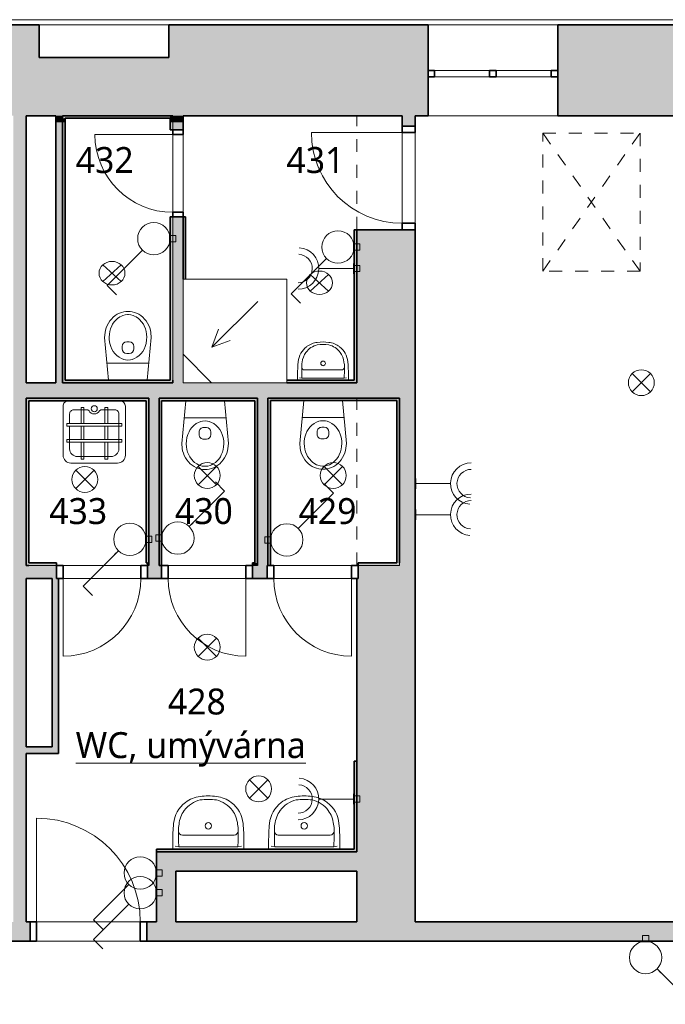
# Model space of a CAD drawing. Header units: metres. Extents: x -0.2 to 46.2, y -4.9 to 14.9.
# Tile 10 of 13: x 26.2 to 31.2, y 7.2 to 14.8. Entities that reach past the tile are written whole.
import ezdxf

# ---------------------------------------------------------------- set-up
doc = ezdxf.new("R2010")
doc.units = ezdxf.units.M
doc.linetypes.add('AV - Cerch_ 1 tecka 4mm', pattern=[0.006, 0.004, -0.001, 0, -0.001])
doc.layers.add('AV-MISTNOSTI', color=5, linetype='Continuous', lineweight=5, true_color=0x0000ff)
doc.layers.add('AV-TEXTY', color=5, linetype='Continuous', lineweight=13, true_color=0x0000ff)
for name, color, linetype, lineweight in [('AV-SRAFY', 7, 'Continuous', 35), ('AV-STAVBA', 7, 'Continuous', 18), ('AV-VYBAVENI', 7, 'Continuous', 18)]:
    doc.layers.add(name, color=color, linetype=linetype, lineweight=lineweight)
doc.styles.add('Trebuchet MS_B', font='trebuc.ttf', dxfattribs={"height": 0.2})

# ---------------------------------------------------------------- blocks, each defined once
blk = doc.blocks.new('DO_1-L_Ocel_ - 600x1970_100-934388-4NP')
at = {"layer": 'AV-STAVBA', "color": 254, "true_color": 0xcccccc}
for p, q in [((0.3, 0.65), (0.3, 0.05)), ((-0.3, 0.05), (0.3, 0.05)), ((-0.3, -0.05), (0.3, -0.05))]:
    blk.add_line(p, q, dxfattribs=at)
at = {"layer": 'AV-STAVBA', "color": 254, "linetype": 'AV - Cerch_ 1 tecka 4mm', "true_color": 0xcccccc}
for p, q in [((-0.35, 0.05), (0.35, 0.05)), ((-0.3, 0.05), (0.3, 0.05)), ((-0.35, -0.05), (0.35, -0.05)), ((-0.3, -0.05), (0.3, -0.05))]:
    blk.add_line(p, q, dxfattribs=at)
at = {"layer": 'AV-STAVBA', "color": 254, "lineweight": 35, "true_color": 0xcccccc}
for p, q in [((-0.3, 0.05), (-0.35, 0.05)), ((-0.35, 0.05), (-0.35, -0.05)), ((-0.3, -0.05), (-0.3, 0.05)), ((0.35, 0.05), (0.3, 0.05)), ((0.3, 0.05), (0.3, -0.05)), ((0.35, -0.05), (0.35, 0.05)), ((-0.35, -0.05), (-0.3, -0.05)), ((0.3, -0.05), (0.35, -0.05))]:
    blk.add_line(p, q, dxfattribs=at)
at = {"layer": 'AV-STAVBA', "color": 254, "true_color": 0xcccccc}
blk.add_arc((0.3, 0.05), 0.6, 90, 180, dxfattribs=at)
blk = doc.blocks.new('DO_1-P_Ocel_ - 600x1970_100-934197-4NP')
at = {"layer": 'AV-STAVBA', "color": 254, "true_color": 0xcccccc}
for p, q in [((-0.3, 0.65), (-0.3, 0.05)), ((-0.3, 0.05), (0.3, 0.05)), ((-0.3, -0.05), (0.3, -0.05))]:
    blk.add_line(p, q, dxfattribs=at)
at = {"layer": 'AV-STAVBA', "color": 254, "linetype": 'AV - Cerch_ 1 tecka 4mm', "true_color": 0xcccccc}
for p, q in [((-0.35, 0.05), (0.35, 0.05)), ((-0.3, 0.05), (0.3, 0.05)), ((-0.35, -0.05), (0.35, -0.05)), ((-0.3, -0.05), (0.3, -0.05))]:
    blk.add_line(p, q, dxfattribs=at)
at = {"layer": 'AV-STAVBA', "color": 254, "lineweight": 35, "true_color": 0xcccccc}
for p, q in [((-0.3, 0.05), (-0.35, 0.05)), ((-0.35, 0.05), (-0.35, -0.05)), ((-0.3, -0.05), (-0.3, 0.05)), ((0.35, 0.05), (0.3, 0.05)), ((0.3, 0.05), (0.3, -0.05)), ((0.35, -0.05), (0.35, 0.05)), ((-0.35, -0.05), (-0.3, -0.05)), ((0.3, -0.05), (0.35, -0.05))]:
    blk.add_line(p, q, dxfattribs=at)
at = {"layer": 'AV-STAVBA', "color": 254, "true_color": 0xcccccc}
blk.add_arc((-0.3, 0.05), 0.6, 0, 90, dxfattribs=at)
blk = doc.blocks.new('GM_Otvor_obdélníkový - 880x2250-1002007-4NP')
at = {"layer": 'AV-STAVBA', "color": 254, "linetype": 'AV - Cerch_ 1 tecka 4mm', "lineweight": 13, "true_color": 0xcccccc}
for p, q in [((-0.44, 0.225), (0.44, 0.225)), ((-0.44, -0.225), (0.44, -0.225)), ((-0.44, -0.225), (0.44, -0.225))]:
    blk.add_line(p, q, dxfattribs=at)
blk = doc.blocks.new('DO_1-L_Ocel_ - 700x1970_100-947950-4NP')
at = {"layer": 'AV-STAVBA', "color": 254, "true_color": 0xcccccc}
for p, q in [((0.35, 0.75), (0.35, 0.05)), ((-0.35, 0.05), (0.35, 0.05)), ((-0.35, -0.05), (0.35, -0.05))]:
    blk.add_line(p, q, dxfattribs=at)
at = {"layer": 'AV-STAVBA', "color": 254, "linetype": 'AV - Cerch_ 1 tecka 4mm', "true_color": 0xcccccc}
for p, q in [((-0.4, 0.05), (0.4, 0.05)), ((-0.35, 0.05), (0.35, 0.05)), ((-0.4, -0.05), (0.4, -0.05)), ((-0.35, -0.05), (0.35, -0.05))]:
    blk.add_line(p, q, dxfattribs=at)
at = {"layer": 'AV-STAVBA', "color": 254, "lineweight": 35, "true_color": 0xcccccc}
for p, q in [((-0.35, 0.05), (-0.4, 0.05)), ((-0.4, 0.05), (-0.4, -0.05)), ((-0.35, -0.05), (-0.35, 0.05)), ((0.4, 0.05), (0.35, 0.05)), ((0.35, 0.05), (0.35, -0.05)), ((0.4, -0.05), (0.4, 0.05)), ((-0.4, -0.05), (-0.35, -0.05)), ((0.35, -0.05), (0.4, -0.05))]:
    blk.add_line(p, q, dxfattribs=at)
at = {"layer": 'AV-STAVBA', "color": 254, "true_color": 0xcccccc}
blk.add_arc((0.35, 0.05), 0.7, 90, 180, dxfattribs=at)
blk = doc.blocks.new('DO_1-L_Ocel_ - 600x1970_80-1002543-4NP')
at = {"layer": 'AV-STAVBA', "color": 254, "true_color": 0xcccccc}
for p, q in [((0.3, 0.64), (0.3, 0.04)), ((-0.3, 0.04), (0.3, 0.04)), ((-0.3, -0.04), (0.3, -0.04))]:
    blk.add_line(p, q, dxfattribs=at)
at = {"layer": 'AV-STAVBA', "color": 254, "linetype": 'AV - Cerch_ 1 tecka 4mm', "true_color": 0xcccccc}
for p, q in [((-0.335, 0.04), (0.335, 0.04)), ((-0.3, 0.04), (0.3, 0.04)), ((-0.335, -0.04), (0.335, -0.04)), ((-0.3, -0.04), (0.3, -0.04))]:
    blk.add_line(p, q, dxfattribs=at)
at = {"layer": 'AV-STAVBA', "color": 254, "lineweight": 35, "true_color": 0xcccccc}
for p, q in [((-0.3, 0.04), (-0.335, 0.04)), ((-0.335, 0.04), (-0.335, -0.04)), ((-0.3, -0.04), (-0.3, 0.04)), ((0.335, 0.04), (0.3, 0.04)), ((0.3, 0.04), (0.3, -0.04)), ((0.335, -0.04), (0.335, 0.04)), ((-0.335, -0.04), (-0.3, -0.04)), ((0.3, -0.04), (0.335, -0.04))]:
    blk.add_line(p, q, dxfattribs=at)
at = {"layer": 'AV-STAVBA', "color": 254, "true_color": 0xcccccc}
blk.add_arc((0.3, 0.04), 0.6, 90, 180, dxfattribs=at)
blk = doc.blocks.new('DO_1-P_Ocel_ - 800x1970_150-917843-4NP')
at = {"layer": 'AV-STAVBA', "color": 254, "true_color": 0xcccccc}
for p, q in [((-0.4, 0.875), (-0.4, 0.075)), ((-0.4, 0.075), (0.4, 0.075)), ((-0.4, -0.075), (0.4, -0.075))]:
    blk.add_line(p, q, dxfattribs=at)
at = {"layer": 'AV-STAVBA', "color": 254, "linetype": 'AV - Cerch_ 1 tecka 4mm', "true_color": 0xcccccc}
for p, q in [((-0.45, 0.075), (0.45, 0.075)), ((-0.4, 0.075), (0.4, 0.075)), ((-0.45, -0.075), (0.45, -0.075)), ((-0.4, -0.075), (0.4, -0.075))]:
    blk.add_line(p, q, dxfattribs=at)
at = {"layer": 'AV-STAVBA', "color": 254, "lineweight": 35, "true_color": 0xcccccc}
for p, q in [((-0.4, 0.075), (-0.45, 0.075)), ((-0.45, 0.075), (-0.45, -0.075)), ((-0.4, -0.075), (-0.4, 0.075)), ((0.45, 0.075), (0.4, 0.075)), ((0.4, 0.075), (0.4, -0.075)), ((0.45, -0.075), (0.45, 0.075)), ((-0.45, -0.075), (-0.4, -0.075)), ((0.4, -0.075), (0.45, -0.075))]:
    blk.add_line(p, q, dxfattribs=at)
at = {"layer": 'AV-STAVBA', "color": 254, "true_color": 0xcccccc}
blk.add_arc((-0.4, 0.075), 0.8, 0, 90, dxfattribs=at)
blk = doc.blocks.new('GM_Nika_obdélníková - 1290x3100-1426547-4NP')
at = {"layer": 'AV-STAVBA', "color": 254, "linetype": 'AV - Cerch_ 1 tecka 4mm', "true_color": 0xcccccc}
blk.add_line((-0.645, 0.225), (0.645, 0.225), dxfattribs=at)
blk = doc.blocks.new('WI_2 - 1000x450-1316571-4NP')
at = {"layer": 'AV-STAVBA', "color": 254, "linetype": 'AV - Cerch_ 1 tecka 4mm', "lineweight": 13, "true_color": 0xcccccc}
for p, q in [((1.63, 0.35), (0.63, 0.35)), ((1.63, -0.35), (0.63, -0.35))]:
    blk.add_line(p, q, dxfattribs=at)
at = {"layer": 'AV-STAVBA', "color": 254, "true_color": 0xcccccc}
for p, q in [((0.63, -0.05), (0.63, 0)), ((0.63, 0), (1.63, 0)), ((0.68, -0.05), (0.68, 0)), ((1.58, -0.05), (1.58, 0)), ((1.63, -0.05), (1.63, 0)), ((0.63, -0.05), (1.63, -0.05)), ((0.68, 0), (1.105, 0)), ((1.105, -0.05), (0.68, -0.05)), ((1.155, 0), (1.58, 0)), ((1.58, -0.05), (1.155, -0.05))]:
    blk.add_line(p, q, dxfattribs=at)
at = {"layer": 'AV-STAVBA', "color": 254, "lineweight": 35, "true_color": 0xcccccc}
for p, q in [((0.68, 0), (0.63, 0)), ((0.63, 0), (0.63, -0.05)), ((0.63, -0.05), (0.68, -0.05)), ((0.68, -0.05), (0.68, 0)), ((1.155, 0), (1.105, 0)), ((1.105, 0), (1.105, -0.05)), ((1.105, -0.05), (1.155, -0.05)), ((1.155, -0.05), (1.155, 0)), ((1.63, 0), (1.58, 0)), ((1.58, 0), (1.58, -0.05)), ((1.58, -0.05), (1.63, -0.05)), ((1.63, -0.05), (1.63, 0))]:
    blk.add_line(p, q, dxfattribs=at)
blk = doc.blocks.new('GM_Nika_obdélníková - 1000x450-1317240-4NP')
at = {"layer": 'AV-STAVBA', "color": 254, "linetype": 'AV - Cerch_ 1 tecka 4mm', "true_color": 0xcccccc}
blk.add_line((-0.5, 0.35), (0.5, 0.35), dxfattribs=at)
blk = doc.blocks.new('Koncepční umyvadlo - 550x400-1470811-4NP')
at = {"layer": 'AV-VYBAVENI', "color": 254, "true_color": 0xcccccc}
for p, q in [((-0.075, 0.12), (0.125, 0.12)), ((0.125, 0.12), (0.325, 0.12)), ((-0.15, 0.0696), (-0.15, 0.01)), ((-0.13, 0.0342), (-0.1027, 0.03)), ((-0.1027, 0.03), (0.3527, 0.03)), ((0.3527, 0.03), (0.38, 0.0342)), ((0.4, 0.01), (0.4, 0.0696))]:
    blk.add_line(p, q, dxfattribs=at)
blk.add_circle((0.125, 0.191), 0.025, dxfattribs=at)
for centre, radius, start, end in [((0.1108, 0.183), 0.2128, 102.9464, 143.51515), ((0.087, 0.1893), 0.2291, 95.97223, 127.42411), ((0.125, 0.0213), 0.4007, 81.12195, 98.87805), ((0.125, -0.0054), 0.4007, 81.12195, 98.87805), ((0.163, 0.1893), 0.2291, 52.57589, 84.02777), ((0.1392, 0.183), 0.2128, 36.48485, 77.0536), ((0.0863, 0.1873), 0.2303, 126.98722, 174.63967), ((0.1142, 0.1817), 0.2163, 143.76118, 174.20939), ((0.1637, 0.1873), 0.2303, 5.36033, 53.01278), ((0.1358, 0.1817), 0.2163, 5.79061, 36.23882), ((1.3731, 0.0627), 1.5231, 174.49277, 179.73823), ((0.092, 0.1621), 0.1973, 167.88867, 183.52869), ((0.158, 0.1621), 0.1973, 356.47131, 12.11133), ((-1.1231, 0.0627), 1.5231, 0.26177, 5.50723), ((1.2179, 0.1148), 1.3234, 178.47706, 183.67527), ((-0.075, 0.15), 0.03, 180, 270), ((0.325, 0.15), 0.03, 270, 360), ((-0.9659, 0.1148), 1.3213, 356.32077, 1.52691)]:
    blk.add_arc(centre, radius, start, end, dxfattribs=at)
blk = doc.blocks.new('Koncepční Výlevka - 480x480-1479807-4NP')
at = {"layer": 'AV-VYBAVENI', "color": 254, "true_color": 0xcccccc}
for p, q in [((-0.055, 0.49), (0.3052, 0.49)), ((0.0209, 0.4593), (0.0436, 0.4593)), ((0.0209, 0.33), (0.0209, 0.4593)), ((0.0436, 0.4593), (0.0436, 0.33)), ((0.2043, 0.4593), (0.2271, 0.4593)), ((0.2043, 0.33), (0.2043, 0.4593)), ((0.2271, 0.4593), (0.2271, 0.33)), ((-0.115, 0.05), (-0.115, 0.4302)), ((-0.065, 0.11), (-0.065, 0.3801)), ((-0.005, 0.44), (0.2552, 0.44)), ((0.315, 0.3801), (0.315, 0.2064)), ((0.365, 0.43), (0.365, 0.0502)), ((-0.0872, 0.33), (0.3365, 0.33)), ((-0.0872, 0.3087), (-0.0872, 0.33)), ((0.3365, 0.3087), (-0.0872, 0.3087)), ((0.0209, 0.2064), (0.0209, 0.3087)), ((0.0436, 0.3087), (0.0436, 0.2064)), ((0.2043, 0.2064), (0.2043, 0.3087)), ((0.2271, 0.3087), (0.2271, 0.2064)), ((0.3365, 0.33), (0.3365, 0.3087)), ((-0.0872, 0.2064), (0.3365, 0.2064)), ((-0.0872, 0.1851), (-0.0872, 0.2064)), ((0.3365, 0.1851), (-0.0872, 0.1851)), ((0.0209, 0.0601), (0.0209, 0.1851)), ((0.0436, 0.1851), (0.0436, 0.0601)), ((0.2043, 0.0601), (0.2043, 0.1851)), ((0.2271, 0.1851), (0.2271, 0.0601)), ((0.315, 0.1851), (0.315, 0.1101)), ((0.3365, 0.2064), (0.3365, 0.1851)), ((-0.035, 0.08), (0.0752, 0.08)), ((0.0752, 0.08), (0.0846, 0.0864)), ((0.1654, 0.0864), (0.1748, 0.08)), ((0.1748, 0.08), (0.285, 0.08)), ((0.0436, 0.0601), (0.0209, 0.0601)), ((0.2271, 0.0601), (0.2043, 0.0601))]:
    blk.add_line(p, q, dxfattribs=at)
blk.add_circle((0.125, 0.0707), 0.0234, dxfattribs=at)
for centre, radius, start, end in [((-0.055, 0.43), 0.06, 90, 179.80888), ((0.305, 0.43), 0.06, 0, 89.814), ((-0.005, 0.38), 0.06, 90, 179.87038), ((0.255, 0.38), 0.06, 0.09691, 89.81457), ((-0.035, 0.11), 0.03, 180, 270.07847), ((0.125, 0.0659), 0.0453, 26.82606, 153.17386), ((0.285, 0.11), 0.03, 270.00002, 0.14738), ((-0.075, 0.05), 0.04, 180, 270), ((0.325, 0.05), 0.04, 270, 0.23407)]:
    blk.add_arc(centre, radius, start, end, dxfattribs=at)
blk = doc.blocks.new('Koncepční WC - WC NADRZ-1470814-4NP')
at = {"layer": 'AV-VYBAVENI', "color": 254, "lineweight": 13, "true_color": 0xcccccc}
for p, q in [((0.0708, 0.5323), (0.0541, 0.526)), ((0.0876, 0.5367), (0.0708, 0.5323)), ((0.1042, 0.5392), (0.0876, 0.5367)), ((0.1203, 0.54), (0.1042, 0.5392)), ((0.1365, 0.5392), (0.1203, 0.54)), ((0.1531, 0.5367), (0.1365, 0.5392)), ((0.1699, 0.5323), (0.1531, 0.5367)), ((0.1866, 0.526), (0.1699, 0.5323)), ((-0.0194, 0.4661), (-0.0303, 0.4494)), ((-0.007, 0.4814), (-0.0194, 0.4661)), ((0.0069, 0.4953), (-0.007, 0.4814)), ((0.0148, 0.4601), (0.0018, 0.4409)), ((0.0218, 0.5074), (0.0069, 0.4953)), ((0.0314, 0.4782), (0.0148, 0.4601)), ((0.0377, 0.5177), (0.0218, 0.5074)), ((0.0398, 0.4856), (0.0314, 0.4782)), ((0.0541, 0.526), (0.0377, 0.5177)), ((0.0564, 0.4971), (0.0398, 0.4856)), ((0.0707, 0.5044), (0.0564, 0.4971)), ((0.0799, 0.5081), (0.0707, 0.5044)), ((0.0987, 0.513), (0.0799, 0.5081)), ((0.117, 0.515), (0.0987, 0.513)), ((0.1203, 0.515), (0.117, 0.515)), ((0.1237, 0.515), (0.1203, 0.515)), ((0.142, 0.513), (0.1237, 0.515)), ((0.1607, 0.5081), (0.142, 0.513)), ((0.1699, 0.5044), (0.1607, 0.5081)), ((0.1842, 0.4971), (0.1699, 0.5044)), ((0.2008, 0.4856), (0.1842, 0.4971)), ((0.203, 0.5177), (0.1866, 0.526)), ((0.2093, 0.4782), (0.2008, 0.4856)), ((0.2188, 0.5074), (0.203, 0.5177)), ((0.2258, 0.4601), (0.2093, 0.4782)), ((0.2338, 0.4953), (0.2188, 0.5074)), ((0.2388, 0.4409), (0.2258, 0.4601)), ((0.2476, 0.4814), (0.2338, 0.4953)), ((0.2601, 0.4661), (0.2476, 0.4814)), ((0.271, 0.4494), (0.2601, 0.4661)), ((-0.0527, 0.395), (-0.0567, 0.3764)), ((-0.047, 0.4136), (-0.0527, 0.395)), ((-0.0396, 0.4319), (-0.047, 0.4136)), ((-0.0303, 0.4494), (-0.0396, 0.4319)), ((-0.0197, 0.3855), (-0.0233, 0.3644)), ((-0.0139, 0.4061), (-0.0197, 0.3855)), ((-0.0051, 0.4278), (-0.0139, 0.4061)), ((0.0018, 0.4409), (-0.0051, 0.4278)), ((0.2458, 0.4278), (0.2388, 0.4409)), ((0.2546, 0.4061), (0.2458, 0.4278)), ((0.2603, 0.3855), (0.2546, 0.4061)), ((0.2639, 0.3644), (0.2603, 0.3855)), ((0.2802, 0.4319), (0.271, 0.4494)), ((0.2877, 0.4136), (0.2802, 0.4319)), ((0.2934, 0.395), (0.2877, 0.4136)), ((0.2973, 0.3764), (0.2934, 0.395)), ((-0.0567, 0.3764), (-0.0597, 0.34)), ((-0.0597, 0.34), (-0.0288, 0.01)), ((-0.0233, 0.3644), (-0.0247, 0.342)), ((-0.0247, 0.342), (-0.0237, 0.3197)), ((-0.0237, 0.3197), (-0.019, 0.2916)), ((0.1103, 0.3054), (0.1203, 0.3054)), ((0.1203, 0.3054), (0.1303, 0.3054)), ((0.2597, 0.2916), (0.2644, 0.3197)), ((0.2653, 0.342), (0.2639, 0.3644)), ((0.2644, 0.3197), (0.2653, 0.342)), ((0.2695, 0.01), (0.3003, 0.34)), ((0.3003, 0.34), (0.2973, 0.3764)), ((-0.019, 0.2916), (-0.0125, 0.2698)), ((-0.0125, 0.2698), (-0.0032, 0.2484)), ((-0.0032, 0.2484), (0.0063, 0.2319)), ((0.0063, 0.2319), (0.0188, 0.2151)), ((0.0753, 0.2508), (0.0753, 0.2704)), ((0.1653, 0.2508), (0.1653, 0.2704)), ((0.2219, 0.2151), (0.2344, 0.2319)), ((0.2344, 0.2319), (0.2439, 0.2484)), ((0.2439, 0.2484), (0.2532, 0.2698)), ((0.2532, 0.2698), (0.2597, 0.2916)), ((0.0188, 0.2151), (0.0344, 0.199)), ((0.0344, 0.199), (0.0515, 0.1859)), ((0.0515, 0.1859), (0.0699, 0.1759)), ((0.0699, 0.1759), (0.0885, 0.1693)), ((0.0885, 0.1693), (0.102, 0.1664)), ((0.102, 0.1664), (0.1203, 0.165)), ((0.1203, 0.2158), (0.1103, 0.2158)), ((0.1303, 0.2158), (0.1203, 0.2158)), ((0.1203, 0.165), (0.1387, 0.1664)), ((0.1387, 0.1664), (0.1521, 0.1693)), ((0.1521, 0.1693), (0.1708, 0.1759)), ((0.1708, 0.1759), (0.1891, 0.1859)), ((0.1891, 0.1859), (0.2063, 0.199)), ((0.2063, 0.199), (0.2219, 0.2151)), ((-0.0409, 0.1398), (0.1203, 0.1398)), ((0.1203, 0.1398), (0.2816, 0.1398))]:
    blk.add_line(p, q, dxfattribs=at)
for centre, start, end in [((0.1103, 0.2704), 90, 180), ((0.1303, 0.2704), 360, 90), ((0.1103, 0.2508), 180, 270), ((0.1303, 0.2508), 270, 0)]:
    blk.add_arc(centre, 0.035, start, end, dxfattribs=at)
blk = doc.blocks.new('PF_Koncepční sprchový kout - vpusť rohová-1511179-4NP')
at = {"layer": 'AV-VYBAVENI', "color": 254, "true_color": 0xcccccc}
for p, q in [((0.4447, -0.8), (0.4447, 0)), ((0.4447, 0), (-0.3553, 0)), ((-0.3553, 0), (-0.3553, -0.8)), ((0.4447, -0.22), (0.2247, 0)), ((0.2215, -0.2732), (-0.1321, -0.6268)), ((0.2215, -0.2732), (0.0805, -0.3245)), ((0.2215, -0.2732), (0.1702, -0.4142)), ((-0.3553, -0.8), (0.4447, -0.8))]:
    blk.add_line(p, q, dxfattribs=at)
blk = doc.blocks.new('Koncepční umyvadlo - Umývátko-1511273-4NP')
at = {"layer": 'AV-VYBAVENI', "color": 254, "true_color": 0xcccccc}
for p, q in [((-0.0179, 0.0886), (0.125, 0.0886)), ((0.125, 0.0886), (0.2679, 0.0886)), ((-0.0714, 0.0526), (-0.0714, 0.01)), ((-0.0571, 0.0273), (-0.0377, 0.0243)), ((-0.0377, 0.0243), (0.2877, 0.0243)), ((0.2877, 0.0243), (0.3071, 0.0273)), ((0.3214, 0.01), (0.3214, 0.0526))]:
    blk.add_line(p, q, dxfattribs=at)
blk.add_circle((0.125, 0.1393), 0.0179, dxfattribs=at)
for centre, radius, start, end in [((0.125, 0.0181), 0.2862, 81.12195, 98.87805), ((0.0974, 0.1366), 0.1645, 126.98722, 174.63967), ((0.1149, 0.1336), 0.152, 102.9464, 143.51515), ((0.0979, 0.1381), 0.1637, 95.97223, 127.42411), ((0.125, -0.001), 0.2862, 81.12195, 98.87805), ((0.1521, 0.1381), 0.1637, 52.57589, 84.02777), ((0.1351, 0.1336), 0.152, 36.48485, 77.0536), ((0.1526, 0.1366), 0.1645, 5.36033, 53.01278), ((1.0165, 0.0476), 1.0879, 174.49277, 179.73823), ((0.1173, 0.1327), 0.1545, 143.76118, 174.20939), ((0.1327, 0.1327), 0.1545, 5.79061, 36.23882), ((-0.7665, 0.0476), 1.0879, 0.26177, 5.50723), ((0.1014, 0.1187), 0.141, 167.88867, 183.52869), ((0.9056, 0.0849), 0.9453, 178.47706, 183.67527), ((-0.0179, 0.11), 0.0214, 180, 270), ((0.2679, 0.11), 0.0214, 270, 0), ((0.1486, 0.1187), 0.141, 356.47131, 12.11133), ((-0.6542, 0.0849), 0.9438, 356.32077, 1.52691)]:
    blk.add_arc(centre, radius, start, end, dxfattribs=at)
blk = doc.blocks.new('Řísma 2NP_ vnitroblok - Řísma 2NP_ vnitroblok-1646675-4NP')
at = {"layer": 'AV-STAVBA', "color": 254, "true_color": 0xcccccc}
blk.add_line((25.2364, 14.789), (39.7648, 14.789), dxfattribs=at)
blk = doc.blocks.new('D0089 - 1514 - OÚPSŘ_Benešova_rvt-1-4NP')
at = {"layer": 'AV-SRAFY', "lineweight": 5, "true_color": 0xcccccc}
h = blk.add_hatch(color=254, dxfattribs=at)
h.paths.add_polyline_path([(39.1148, 14.0482), (39.1148, 14.7482), (38.4848, 14.7482), (38.4848, 14.0482)])
h.paths.add_polyline_path([(37.4848, 14.0482), (37.4848, 14.7482), (35.6648, 14.7482), (35.6648, 14.0482), (35.8789, 14.0482)])
h.paths.add_polyline_path([(34.6648, 14.0482), (34.6648, 14.7482), (33.3448, 14.7482), (33.3448, 14.4982), (32.3448, 14.4982), (32.3448, 14.7482), (30.3448, 14.7482), (30.3448, 14.0482), (33.2248, 14.0482)])
h.paths.add_polyline_path([(29.3448, 14.0482), (29.3448, 14.7482), (27.3448, 14.7482), (27.3448, 14.4982), (26.3448, 14.4982), (26.3448, 14.7482), (20.9248, 14.7482), (20.9248, 14.4982), (20.0748, 14.4982), (20.0748, 14.0482), (29.2448, 14.0482)])
for points in [[(26.1448, 13.9982), (26.2448, 13.9982), (26.2448, 14.0482), (26.1448, 14.0482)], [(26.2448, 7.8282), (26.2448, 13.9982), (26.1448, 13.9982), (26.1448, 7.8282)], [(26.4748, 13.9982), (26.5248, 13.9982), (26.5243, 14.0482), (26.4748, 14.0482)], [(26.5248, 11.9882), (26.5248, 13.9982), (26.4748, 13.9982), (26.4748, 11.9882)], [(26.8234, 14.0282), (27.3548, 14.0282), (27.3548, 14.0482), (26.5248, 14.0482), (26.5248, 14.0282), (26.5448, 14.0282)], [(26.5248, 13.9982), (26.5448, 13.9982), (26.5448, 14.0282), (26.5248, 14.0282)], [(26.5448, 11.9882), (26.5448, 13.9982), (26.5248, 13.9982), (26.5248, 11.9882)], [(27.3748, 13.9982), (27.3748, 14.0482), (27.3548, 14.0482), (27.3548, 13.9982)], [(27.3748, 13.9982), (27.4548, 13.9982), (27.4548, 14.0482), (27.3748, 14.0482)], [(29.2448, 13.9982), (29.2448, 14.0482), (29.1448, 14.0482), (29.1448, 13.9982)], [(29.1448, 13.9682), (29.2448, 13.9682), (29.2448, 13.9982), (29.1448, 13.9982)], [(28.7948, 7.8282), (29.2448, 7.8282), (29.2448, 13.1682), (28.7948, 13.1682), (28.7948, 11.8682), (29.1248, 11.8682), (29.1248, 10.5782), (28.8048, 10.5782), (28.8048, 10.4782), (28.7948, 10.4782), (28.7948, 8.2182)]]:
    blk.add_hatch(color=254, dxfattribs=at).paths.add_polyline_path(points)
h = blk.add_hatch(color=254, dxfattribs=at)
h.paths.add_polyline_path([(27.3748, 12.0082), (27.3748, 13.2682), (27.3548, 13.2682), (27.3548, 12.0082)])
h.paths.add_polyline_path([(27.3748, 13.9382), (27.3748, 13.9982), (27.3548, 13.9982), (27.3548, 13.9382)])
h = blk.add_hatch(color=254, dxfattribs=at)
h.paths.add_polyline_path([(27.4548, 11.9882), (27.4548, 13.2682), (27.3748, 13.2682), (27.3748, 11.9882)])
h.paths.add_polyline_path([(27.4548, 13.9382), (27.4548, 13.9982), (27.3748, 13.9982), (27.3748, 13.9382)])
at = {"layer": 'AV-SRAFY', "lineweight": 18, "true_color": 0xcccccc}
for points in [[(27.4748, 12.7882), (27.4748, 13.2682), (27.4548, 13.2682), (27.4548, 12.7882)], [(28.7948, 11.9882), (28.7948, 13.1682), (28.7748, 13.1682), (28.7748, 11.9882)], [(27.3748, 11.9882), (27.3748, 12.0082), (26.5448, 12.0082), (26.5448, 11.9882), (26.8234, 11.9882)], [(28.7748, 11.9882), (28.7748, 12.0082), (28.2548, 12.0082), (28.2548, 11.9882)], [(28.0298, 11.8682), (28.7948, 11.8682), (28.7948, 11.9882), (26.2448, 11.9882), (26.2448, 11.8682), (27.8296, 11.8682)], [(26.2448, 11.8482), (27.1698, 11.8482), (27.1698, 11.8682), (26.2448, 11.8682)], [(27.1898, 10.5982), (27.1898, 11.8682), (27.1698, 11.8682), (27.1698, 10.5982), (27.1798, 10.5982)], [(27.1898, 10.5782), (27.2698, 10.5782), (27.2698, 11.8682), (27.1898, 11.8682), (27.1898, 11.586)], [(27.2698, 11.8482), (28.0098, 11.8482), (28.0098, 11.8682), (27.2698, 11.8682)], [(28.0098, 10.5982), (28.0298, 10.5982), (28.0298, 11.8682), (28.0098, 11.8682), (28.0098, 11.586)], [(28.1048, 10.5782), (28.1098, 10.5782), (28.1098, 11.8682), (28.0298, 11.8682), (28.0298, 10.5782)], [(28.1298, 11.8501), (29.1048, 11.8501), (29.1048, 11.8701), (28.1098, 11.8701), (28.1098, 11.8501)], [(29.1048, 10.5982), (29.1248, 10.5982), (29.1248, 11.8701), (29.1048, 11.8701), (29.1048, 11.586)], [(26.2648, 10.5782), (26.2648, 11.8482), (26.2448, 11.8482), (26.2448, 10.5782)], [(27.2698, 10.5782), (27.2898, 10.5782), (27.2898, 11.8482), (27.2698, 11.8482), (27.2698, 11.586)], [(28.1098, 10.5782), (28.1298, 10.5782), (28.1298, 11.8501), (28.1098, 11.8501), (28.1098, 11.586)], [(28.0298, 10.5782), (28.0298, 10.5982), (27.9898, 10.5982), (27.9898, 10.5782)], [(29.1248, 10.5782), (29.1248, 10.5982), (28.8048, 10.5982), (28.8048, 10.5782)], [(26.4948, 9.1782), (26.4948, 10.4782), (26.4448, 10.4782), (26.4448, 9.1782)], [(26.4948, 9.1282), (26.4948, 9.1782), (26.2448, 9.1782), (26.2448, 9.1282)], [(28.7748, 8.3882), (28.7948, 8.3882), (28.7948, 9.0682), (28.7748, 9.0682)], [(28.7948, 8.3682), (28.7948, 8.3882), (27.2498, 8.3882), (27.2498, 8.3682), (27.8296, 8.3682)], [(27.3998, 7.8282), (27.3998, 8.3682), (27.2498, 8.3682), (27.2498, 7.8282)], [(27.3998, 8.2182), (28.7948, 8.2182), (28.7948, 8.3682), (27.3998, 8.3682), (27.3998, 8.2701)]]:
    blk.add_hatch(color=254, dxfattribs=at).paths.add_polyline_path(points)
h = blk.add_hatch(color=254, dxfattribs=at)
h.paths.add_polyline_path([(26.4798, 10.4782), (26.4798, 10.5782), (26.2448, 10.5782), (26.2448, 10.4782), (26.4448, 10.4782)])
h.paths.add_polyline_path([(27.9898, 10.4782), (28.1048, 10.4782), (28.1048, 10.5782), (27.9898, 10.5782)])
h.paths.add_polyline_path([(27.2898, 10.4782), (27.2898, 10.5782), (27.1798, 10.5782), (27.1798, 10.4782)])
h = blk.add_hatch(color=254, dxfattribs=at)
h.paths.add_polyline_path([(26.2648, 10.5782), (26.4798, 10.5782), (26.4798, 10.5982), (26.2648, 10.5982)])
h.paths.add_polyline_path([(27.1898, 10.5782), (27.1898, 10.5982), (27.1798, 10.5982), (27.1798, 10.5782)])
h = blk.add_hatch(color=254, dxfattribs=at)
h.paths.add_polyline_path([(38.7448, 7.6782), (39.1848, 7.6782), (39.1848, 7.8282), (35.5874, 7.8282), (35.5874, 7.6782), (38.6448, 7.6782)])
h.paths.add_polyline_path([(34.1848, 7.6782), (34.6874, 7.6782), (34.6874, 7.8282), (32.8848, 7.8282), (32.8848, 7.6782), (33.8665, 7.6782)])
h.paths.add_polyline_path([(31.9848, 7.6782), (31.9848, 7.8282), (27.1748, 7.8282), (27.1748, 7.6782), (31.8542, 7.6782)])
h.paths.add_polyline_path([(17.5298, 7.6782), (18.1598, 7.6782), (18.1598, 7.8282), (17.5298, 7.8282)])
h.paths.add_polyline_path([(19.7098, 7.6782), (23.4048, 7.6782), (23.4048, 7.8282), (19.7098, 7.8282)])
h.paths.add_polyline_path([(24.3048, 7.6782), (26.2748, 7.6782), (26.2748, 7.8282), (24.3048, 7.8282)])
at = {"layer": 'AV-STAVBA', "color": 254, "lineweight": 35, "true_color": 0xcccccc}
for p, q in [((20.9248, 14.7482), (26.3448, 14.7482)), ((26.3448, 14.7482), (26.3448, 14.4982)), ((29.3448, 14.7482), (27.3448, 14.7482)), ((27.3448, 14.7482), (27.3448, 14.4982)), ((29.3448, 14.3982), (29.3448, 14.7482)), ((30.3448, 14.3982), (30.3448, 14.7482)), ((30.3448, 14.7482), (32.3448, 14.7482)), ((26.3448, 14.4982), (27.3448, 14.4982)), ((29.3448, 14.0482), (29.3448, 14.3482)), ((30.3448, 14.0482), (30.3448, 14.3482)), ((26.2448, 14.0482), (26.4748, 14.0482)), ((26.2448, 14.0482), (26.2448, 13.9982)), ((26.2448, 11.9882), (26.2448, 13.9982)), ((26.4748, 14.0482), (26.4748, 13.9982)), ((26.4748, 11.9882), (26.4748, 13.9982)), ((26.5248, 14.0482), (27.3748, 14.0482)), ((26.5248, 14.0482), (26.5248, 13.9982)), ((26.5248, 14.0482), (27.3548, 14.0482)), ((26.5248, 14.0282), (26.5248, 14.0482)), ((26.5248, 14.0282), (26.5248, 13.9982)), ((26.5248, 11.9882), (26.5248, 13.9982)), ((26.5248, 11.9882), (26.5248, 13.9982)), ((27.3548, 14.0282), (26.5448, 14.0282)), ((26.5448, 14.0282), (26.5448, 13.9982)), ((26.5448, 12.0082), (26.5448, 13.9982)), ((27.3548, 14.0482), (27.3748, 14.0482)), ((27.3548, 14.0282), (27.3548, 13.9982)), ((27.3548, 13.9382), (27.3548, 13.9982)), ((27.4548, 14.0482), (29.1448, 14.0482)), ((27.4548, 14.0482), (27.4548, 13.9982)), ((27.4548, 13.9382), (27.4548, 13.9982)), ((29.1448, 14.0482), (29.1448, 13.9982)), ((29.1448, 13.9682), (29.1448, 13.9982)), ((29.2448, 14.0482), (29.3448, 14.0482)), ((29.2448, 14.0482), (29.2448, 13.9982)), ((29.2448, 13.9682), (29.2448, 13.9982)), ((32.8448, 14.0482), (30.3448, 14.0482)), ((27.3548, 13.9382), (27.3748, 13.9382)), ((27.4548, 13.9382), (27.3748, 13.9382)), ((29.2448, 13.9682), (29.1448, 13.9682)), ((27.3548, 12.0082), (27.3548, 13.2682)), ((27.3548, 13.2682), (27.3748, 13.2682)), ((27.4548, 13.2682), (27.3748, 13.2682)), ((27.4548, 12.7882), (27.4548, 13.2682)), ((27.4748, 13.2682), (27.4548, 13.2682)), ((27.4548, 13.2682), (27.4548, 12.7882)), ((27.4748, 12.7882), (27.4748, 13.2682)), ((28.7748, 13.1682), (28.7748, 12.0082)), ((28.7948, 13.1682), (28.7748, 13.1682)), ((28.7948, 13.1682), (28.7948, 11.9882)), ((28.7948, 13.1682), (29.2448, 13.1682)), ((28.7948, 11.9882), (28.7948, 13.1682)), ((29.2448, 7.8282), (29.2448, 13.1682)), ((27.3548, 12.0082), (26.5448, 12.0082)), ((27.3748, 11.9882), (27.3748, 12.0082)), ((27.3748, 11.9882), (27.3748, 12.0082)), ((28.7748, 12.0082), (28.2548, 12.0082)), ((26.4748, 11.9882), (26.2448, 11.9882)), ((27.3748, 11.9882), (26.5248, 11.9882)), ((26.5448, 11.9882), (26.5248, 11.9882)), ((26.5448, 11.9882), (27.3748, 11.9882)), ((28.7948, 11.9882), (28.2548, 11.9882)), ((28.2548, 11.9882), (28.7748, 11.9882)), ((28.7748, 11.9882), (28.7948, 11.9882)), ((26.2448, 10.5782), (26.2448, 11.8682)), ((26.2448, 11.8682), (27.1898, 11.8682)), ((27.1698, 11.8682), (26.2448, 11.8682)), ((26.2448, 11.8682), (26.2448, 11.8482)), ((27.1898, 11.8682), (27.1698, 11.8682)), ((27.1898, 11.8682), (27.1898, 10.5782)), ((27.1898, 10.5982), (27.1898, 11.8682)), ((27.2698, 11.8682), (28.0298, 11.8682)), ((27.2698, 10.5782), (27.2698, 11.8682)), ((28.0098, 11.8682), (27.2698, 11.8682)), ((27.2698, 11.8682), (27.2698, 11.8482)), ((28.0298, 11.8682), (28.0098, 11.8682)), ((28.0298, 11.8682), (28.0298, 10.5782)), ((28.0298, 10.5982), (28.0298, 11.8682)), ((29.1048, 11.8701), (28.1098, 11.8701)), ((28.1098, 11.8701), (28.1098, 11.8501)), ((28.1098, 11.8682), (28.7948, 11.8682)), ((28.1098, 10.5782), (28.1098, 11.8682)), ((28.7948, 11.8682), (29.1248, 11.8682)), ((29.1248, 11.8701), (29.1048, 11.8701)), ((29.1248, 10.5982), (29.1248, 11.8701)), ((29.1248, 11.8682), (29.1248, 10.5982)), ((26.2448, 11.8482), (26.2448, 10.5782)), ((26.2648, 11.8482), (27.1698, 11.8482)), ((26.2648, 10.5982), (26.2648, 11.8482)), ((27.1698, 11.8482), (27.1698, 10.5982)), ((27.2698, 11.8482), (27.2698, 10.5782)), ((27.2898, 11.8482), (28.0098, 11.8482)), ((27.2898, 10.5782), (27.2898, 11.8482)), ((28.0098, 11.8482), (28.0098, 10.5982)), ((28.1098, 11.8501), (28.1098, 10.5782)), ((28.1298, 11.8501), (29.1048, 11.8501)), ((28.1298, 10.5782), (28.1298, 11.8501)), ((29.1048, 11.8501), (29.1048, 10.5982)), ((26.2648, 10.5782), (26.2448, 10.5782)), ((26.2448, 10.5782), (26.2648, 10.5782)), ((26.4798, 10.5982), (26.2648, 10.5982)), ((26.4798, 10.5782), (26.4798, 10.5982)), ((26.4798, 10.4782), (26.4798, 10.5782)), ((27.1698, 10.5982), (27.1798, 10.5982)), ((27.1798, 10.5982), (27.1798, 10.5782)), ((27.1798, 10.5782), (27.1798, 10.4782)), ((27.1898, 10.5782), (27.1898, 10.5982)), ((27.2898, 10.5782), (27.2698, 10.5782)), ((27.2698, 10.5782), (27.2898, 10.5782)), ((27.2898, 10.4782), (27.2898, 10.5782)), ((28.0098, 10.5982), (27.9898, 10.5982)), ((27.9898, 10.5982), (27.9898, 10.5782)), ((27.9898, 10.5782), (27.9898, 10.4782)), ((28.0298, 10.5782), (28.0298, 10.5982)), ((28.1048, 10.4782), (28.1048, 10.5782)), ((28.1048, 10.5782), (28.1098, 10.5782)), ((28.1098, 10.5782), (28.1298, 10.5782)), ((29.1048, 10.5982), (28.8048, 10.5982)), ((28.8048, 10.5982), (28.8048, 10.5782)), ((28.8048, 10.4782), (28.8048, 10.5782)), ((26.2448, 9.1782), (26.2448, 10.4782)), ((26.2448, 10.4782), (26.4448, 10.4782)), ((26.4448, 10.4782), (26.4448, 9.1782)), ((26.4948, 10.4782), (26.4798, 10.4782)), ((26.4948, 9.1782), (26.4948, 10.4782)), ((27.1798, 10.4782), (27.2898, 10.4782)), ((27.9898, 10.4782), (28.1048, 10.4782)), ((28.7948, 10.4782), (28.7948, 8.3682)), ((28.7948, 10.4782), (28.8048, 10.4782)), ((26.4448, 9.1782), (26.2448, 9.1782)), ((26.2448, 7.8282), (26.2448, 9.1282)), ((26.2448, 9.1282), (26.4948, 9.1282)), ((26.4948, 9.1282), (26.4948, 9.1782)), ((28.7948, 9.0682), (28.7748, 9.0682)), ((28.7748, 9.0682), (28.7748, 8.3882)), ((28.7948, 8.3882), (28.7948, 9.0682)), ((28.7748, 8.3882), (27.2498, 8.3882)), ((27.2498, 8.3882), (27.2498, 8.3682)), ((27.3998, 8.3682), (27.2498, 8.3682)), ((27.2498, 8.3682), (27.2498, 7.8282)), ((27.2498, 8.3682), (28.7948, 8.3682)), ((28.7948, 8.3682), (27.3998, 8.3682)), ((28.7948, 8.3682), (28.7948, 8.3882)), ((27.3998, 7.8282), (27.3998, 8.2182)), ((27.3998, 8.2182), (28.7948, 8.2182)), ((28.7948, 8.2182), (28.7948, 7.8282)), ((26.2748, 7.8282), (26.2448, 7.8282)), ((26.2748, 7.6782), (26.2748, 7.8282)), ((27.2498, 7.8282), (27.1748, 7.8282)), ((27.1748, 7.8282), (27.1748, 7.6782)), ((28.7948, 7.8282), (27.3998, 7.8282)), ((31.3048, 7.8282), (29.2448, 7.8282)), ((24.3048, 7.6782), (26.2748, 7.6782)), ((27.1748, 7.6782), (31.9848, 7.6782))]:
    blk.add_line(p, q, dxfattribs=at)
at = {"layer": 'AV-STAVBA', "color": 254, "true_color": 0xcccccc}
for p, q in [((26.3448, 14.7482), (27.3448, 14.7482)), ((29.3448, 14.7482), (30.3448, 14.7482)), ((27.3748, 14.0482), (27.3748, 13.9982)), ((27.3748, 13.9982), (27.3748, 14.0482)), ((27.3748, 13.9982), (27.3748, 13.9382)), ((27.3748, 13.9382), (27.3748, 13.9982)), ((30.3448, 14.0482), (29.3448, 14.0482)), ((27.3748, 13.3032), (27.3748, 13.9032)), ((27.4548, 13.9032), (27.4548, 13.3032)), ((29.1448, 13.2182), (29.1448, 13.9182)), ((29.2448, 13.9182), (29.2448, 13.2182)), ((27.3748, 13.2682), (27.3748, 12.0082)), ((27.3748, 12.0082), (27.3748, 13.2682)), ((26.4798, 10.5782), (26.2648, 10.5782)), ((26.2648, 10.5782), (26.4798, 10.5782)), ((26.5298, 10.5782), (27.1298, 10.5782)), ((27.1898, 10.5782), (27.1798, 10.5782)), ((27.1798, 10.5782), (27.1898, 10.5782)), ((27.3398, 10.5782), (27.9398, 10.5782)), ((28.0298, 10.5782), (27.9898, 10.5782)), ((27.9898, 10.5782), (28.0298, 10.5782)), ((28.1548, 10.5782), (28.7548, 10.5782)), ((29.1248, 10.5782), (28.8048, 10.5782)), ((28.8048, 10.5782), (29.1248, 10.5782)), ((29.1248, 10.5982), (29.1248, 10.5782)), ((29.1248, 10.5782), (29.1248, 10.5982)), ((27.1298, 10.4782), (26.5298, 10.4782)), ((27.9398, 10.4782), (27.3398, 10.4782)), ((28.7548, 10.4782), (28.1548, 10.4782)), ((26.3248, 7.8282), (27.1248, 7.8282)), ((27.1248, 7.6782), (26.3248, 7.6782))]:
    blk.add_line(p, q, dxfattribs=at)
at = {"layer": 'AV-STAVBA', "color": 254, "linetype": 'AV - Cerch_ 1 tecka 4mm', "lineweight": 13, "true_color": 0xcccccc}
for p, q in [((30.2298, 13.9144), (30.9798, 13.9144)), ((30.2298, 12.848), (30.2298, 13.9144)), ((30.9798, 12.848), (30.2298, 13.9144)), ((30.2298, 12.848), (30.9798, 13.9144)), ((30.9798, 13.9144), (30.9798, 12.848)), ((30.9798, 12.848), (30.2298, 12.848))]:
    blk.add_line(p, q, dxfattribs=at)
at = {"layer": 'AV-STAVBA', "color": 254, "lineweight": 18, "true_color": 0xcccccc}
for name, p in [('Řísma 2NP_ vnitroblok - Řísma 2NP_ vnitroblok-1646675-4NP', (0, 0)), ('GM_Nika_obdélníková - 1000x450-1317240-4NP', (26.8448, 14.3982)), ('WI_2 - 1000x450-1316571-4NP', (28.7148, 14.3982)), ('DO_1-P_Ocel_ - 800x1970_150-917843-4NP', (26.7248, 7.7532))]:
    blk.add_blockref(name, p, dxfattribs=at)
for name, p, rotation in [('GM_Otvor_obdélníkový - 880x2250-1002007-4NP', (29.0198, 13.6082), 89.99999999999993), ('DO_1-L_Ocel_ - 600x1970_80-1002543-4NP', (27.4148, 13.6032), 89.9999999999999), ('DO_1-L_Ocel_ - 700x1970_100-947950-4NP', (29.1948, 13.5682), 90), ('GM_Nika_obdélníková - 1290x3100-1426547-4NP', (29.0198, 11.2232), 89.99999999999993), ('DO_1-L_Ocel_ - 600x1970_100-934388-4NP', (26.8298, 10.5282), 180), ('DO_1-P_Ocel_ - 600x1970_100-934197-4NP', (27.6398, 10.5282), 180), ('DO_1-P_Ocel_ - 600x1970_100-934197-4NP', (28.4548, 10.5282), 180)]:
    blk.add_blockref(name, p, dxfattribs=dict(at, rotation=rotation))
at = {"layer": 'AV-VYBAVENI', "color": 254, "lineweight": 18, "true_color": 0xcccccc, "rotation": 180}
for name, p in [('PF_Koncepční sprchový kout - vpusť rohová-1511179-4NP', (27.8995, 11.9882)), ('Koncepční Výlevka - 480x480-1479807-4NP', (26.8948, 11.8582)), ('Koncepční WC - WC NADRZ-1470814-4NP', (27.7448, 11.8582)), ('Koncepční WC - WC NADRZ-1470814-4NP', (28.6548, 11.8601))]:
    blk.add_blockref(name, p, dxfattribs=at)
at = {"layer": 'AV-VYBAVENI', "color": 254, "lineweight": 18, "true_color": 0xcccccc}
for name, p in [('Koncepční WC - WC NADRZ-1470814-4NP', (26.9098, 11.9982)), ('Koncepční umyvadlo - Umývátko-1511273-4NP', (28.4098, 11.9982)), ('Koncepční umyvadlo - 550x400-1470811-4NP', (27.5248, 8.3782)), ('Koncepční umyvadlo - 550x400-1470811-4NP', (28.2648, 8.3782))]:
    blk.add_blockref(name, p, dxfattribs=at)
blk = doc.blocks.new('EF_Zásuvka - Dvojzásuvka-840806-4NP')
at = {"layer": 'AV-STAVBA'}
for p, q in [((7.7409, 13.9932), (7.7409, 13.9982)), ((7.8209, 13.9932), (7.7409, 13.9932)), ((7.8109, 13.9932), (7.7509, 13.9932)), ((7.7509, 13.9932), (7.8109, 13.9932)), ((7.8109, 13.9932), (7.7509, 13.9932)), ((7.7509, 13.9932), (7.8109, 13.9932)), ((7.7559, 13.9932), (7.8059, 13.9932)), ((7.7559, 13.9932), (7.8059, 13.9932)), ((7.7629, 13.9932), (7.8009, 13.9932)), ((7.7629, 13.9932), (7.8009, 13.9932)), ((7.7629, 13.9932), (7.8009, 13.9932)), ((7.7629, 13.9932), (7.8009, 13.9932)), ((7.7697, 13.9932), (7.7734, 13.9932)), ((7.7697, 13.9932), (7.7734, 13.9932)), ((7.771, 13.9932), (7.7747, 13.9932)), ((7.771, 13.9932), (7.7747, 13.9932)), ((7.7747, 13.9932), (7.7784, 13.9932)), ((7.7747, 13.9932), (7.7784, 13.9932)), ((7.7797, 13.9932), (7.7834, 13.9932)), ((7.7797, 13.9932), (7.7834, 13.9932)), ((7.7921, 13.9932), (7.7883, 13.9932)), ((7.7921, 13.9932), (7.7883, 13.9932)), ((7.7934, 13.9932), (7.7897, 13.9932)), ((7.7934, 13.9932), (7.7897, 13.9932)), ((7.8209, 13.9982), (7.8209, 13.9932))]:
    blk.add_line(p, q, dxfattribs=at)
blk = doc.blocks.new('EF_Zásuvka - Dvojzásuvka-V4-4NP')
at = {"layer": 'AV-STAVBA'}
for p, q in [((28.7698, 12.8289), (28.7698, 12.9089)), ((28.7698, 12.9089), (28.7748, 12.9089)), ((28.7698, 12.8389), (28.7698, 12.8989)), ((28.7698, 12.8989), (28.7698, 12.8389)), ((28.7698, 12.8389), (28.7698, 12.8989)), ((28.7698, 12.8989), (28.7698, 12.8389)), ((28.7698, 12.8939), (28.7698, 12.8439)), ((28.7698, 12.8939), (28.7698, 12.8439)), ((28.7698, 12.8869), (28.7698, 12.8489)), ((28.7698, 12.8869), (28.7698, 12.8489)), ((28.7698, 12.8869), (28.7698, 12.8489)), ((28.7698, 12.8869), (28.7698, 12.8489)), ((28.7698, 12.8801), (28.7698, 12.8764)), ((28.7698, 12.8801), (28.7698, 12.8764)), ((28.7698, 12.8788), (28.7698, 12.875)), ((28.7698, 12.8788), (28.7698, 12.875)), ((28.7698, 12.8751), (28.7698, 12.8714)), ((28.7698, 12.8751), (28.7698, 12.8714)), ((28.7698, 12.8701), (28.7698, 12.8664)), ((28.7698, 12.8701), (28.7698, 12.8664)), ((28.7698, 12.8577), (28.7698, 12.8615)), ((28.7698, 12.8577), (28.7698, 12.8615)), ((28.7698, 12.8564), (28.7698, 12.8601)), ((28.7698, 12.8564), (28.7698, 12.8601)), ((28.7748, 12.9089), (28.7748, 12.8289)), ((28.7748, 12.8929), (28.8198, 12.8929)), ((28.8198, 12.8449), (28.7748, 12.8449)), ((28.8198, 12.8929), (28.8198, 12.8449)), ((28.7748, 12.8289), (28.7698, 12.8289))]:
    blk.add_line(p, q, dxfattribs=at)
blk = doc.blocks.new('EF_Vypínač - Jednoklapka-835338-4NP')
at = {"layer": 'AV-STAVBA'}
for p, q in [((3.046, 5.5982), (3.046, 5.6432)), ((3.046, 5.6432), (3.094, 5.6432)), ((3.094, 5.6432), (3.094, 5.5982)), ((3.03, 5.5932), (3.03, 5.5982)), ((3.03, 5.5982), (3.11, 5.5982)), ((3.11, 5.5932), (3.03, 5.5932)), ((3.04, 5.5932), (3.1, 5.5932)), ((3.1, 5.5932), (3.04, 5.5932)), ((3.11, 5.5982), (3.11, 5.5932))]:
    blk.add_line(p, q, dxfattribs=at)
blk = doc.blocks.new('LF_kulový vrchlík - 150_40-890109-4NP')
at = {"layer": 'AV-STAVBA', "color": 5, "true_color": 0x0000ff}
for p, q in [((-0.0707, -0.0707), (0.0707, 0.0707)), ((0.0707, -0.0707), (-0.0707, 0.0707))]:
    blk.add_line(p, q, dxfattribs=at)
blk.add_circle((0, 0), 0.1, dxfattribs=at)
blk = doc.blocks.new('LF_kulový vrchlík - 150_40-V6-4NP')
at = {"layer": 'AV-STAVBA', "color": 5, "true_color": 0x0000ff}
for p, q in [((28.4365, 12.6948), (28.5779, 12.8233)), ((28.4365, 12.8233), (28.5779, 12.6948))]:
    blk.add_line(p, q, dxfattribs=at)
blk.add_ellipse((28.5072, 12.7591), major_axis=(0.1, 0), ratio=0.909072, dxfattribs=at)

msp = doc.modelspace()

# ---------------------------------------------------------------- block references
at = {"lineweight": 5}
msp.add_blockref('D0089 - 1514 - OÚPSŘ_Benešova_rvt-1-4NP', (0, 0), dxfattribs=at)

# ---------------------------------------------------------------- next in the draw order: linework, layer by layer
at = {"layer": 'AV-TEXTY', "lineweight": 5}
for p, q in [((27.1414, 13.0107), (26.8687, 12.738)), ((27.1414, 13.0107), (27.1117, 12.981)), ((28.5614, 12.9463), (28.2887, 12.6737)), ((28.5614, 12.9463), (28.5317, 12.9166)), ((28.5016, 12.8689), (28.7748, 12.8689)), ((26.8687, 12.738), (26.9407, 12.6661)), ((28.2887, 12.6737), (28.3607, 12.6017)), ((27.7758, 11.1503), (27.7039, 11.2223)), ((28.6158, 11.1363), (28.5439, 11.2082)), ((29.5179, 11.2097), (29.2448, 11.2097)), ((27.5032, 10.8777), (27.7758, 11.1503)), ((28.3432, 10.8636), (28.6158, 11.1363)), ((29.5179, 10.9694), (29.2448, 10.9694)), ((27.5032, 10.8777), (27.5329, 10.9074)), ((28.3432, 10.8636), (28.3729, 10.8933)), ((26.9564, 10.6915), (26.6837, 10.4189)), ((26.9564, 10.6915), (26.9267, 10.6618)), ((26.6837, 10.4189), (26.7557, 10.3469)), ((28.5016, 8.7762), (28.7748, 8.7762)), ((27.0364, 8.117), (26.7637, 7.8444)), ((27.0364, 8.117), (27.0067, 8.0873)), ((27.0364, 7.9646), (26.7637, 7.692)), ((27.0364, 7.9646), (27.0067, 7.9349)), ((26.7637, 7.8444), (26.8357, 7.7724)), ((26.7637, 7.692), (26.8357, 7.62)), ((31.111, 7.4648), (31.1407, 7.4351)), ((31.111, 7.4648), (31.3837, 7.1922))]:
    msp.add_line(p, q, dxfattribs=at)
for centre in [(27.2298, 13.0991), (28.6498, 13.0347), (27.0448, 10.7799), (27.4148, 10.7893), (28.2548, 10.7752), (27.1248, 8.2054), (27.1248, 8.053), (31.0226, 7.5532)]:
    msp.add_circle(centre, 0.125, dxfattribs=at)
for centre, radius, start, end in [((28.3416, 12.8689), 0.16, 270, 86.41054), ((28.3416, 12.8689), 0.11, 270, 86.41054), ((29.6779, 11.2097), 0.16, 90, 266.41054), ((29.6779, 11.2097), 0.11, 90, 266.41054), ((29.6779, 10.9694), 0.16, 90, 266.41054), ((29.6779, 10.9694), 0.11, 90, 266.41054), ((28.3416, 8.7762), 0.16, 270, 86.41054), ((28.3416, 8.7762), 0.11, 270, 86.41054)]:
    msp.add_arc(centre, radius, start, end, dxfattribs=at)

# ---------------------------------------------------------------- next in the draw order: block references
at = {"layer": 'AV-STAVBA'}
for name, p, rotation in [('EF_Vypínač - Jednoklapka-835338-4NP', (21.7566, 16.169), 270.0000000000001), ('EF_Vypínač - Jednoklapka-835338-4NP', (23.1766, 16.1047), 270.0000000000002), ('EF_Zásuvka - Dvojzásuvka-840806-4NP', (43.243, 3.4288), 90.00000000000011), ('EF_Zásuvka - Dvojzásuvka-840806-4NP', (43.243, 3.1885), 90.00000000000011), ('EF_Vypínač - Jednoklapka-835338-4NP', (21.5716, 13.8499), 270), ('EF_Vypínač - Jednoklapka-835338-4NP', (32.888, 7.7193), 90.0000000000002), ('EF_Vypínač - Jednoklapka-835338-4NP', (33.728, 7.7052), 90.0000000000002), ('EF_Vypínač - Jednoklapka-835338-4NP', (21.6516, 11.2754), 270.0000000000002), ('EF_Vypínač - Jednoklapka-835338-4NP', (21.6516, 11.123), 270.0000000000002)]:
    msp.add_blockref(name, p, dxfattribs=dict(at, rotation=rotation))
at = {"layer": 'AV-STAVBA', "color": 5, "true_color": 0x0000ff}
for p in [(-1.6003, 0.0739), (0, 0)]:
    msp.add_blockref('LF_kulový vrchlík - 150_40-V6-4NP', p, dxfattribs=at)
at = {"layer": 'AV-STAVBA'}
for name, p in [('EF_Zásuvka - Dvojzásuvka-V4-4NP', (0, 0)), ('EF_Zásuvka - Dvojzásuvka-V4-4NP', (0, -4.0927)), ('EF_Vypínač - Jednoklapka-835338-4NP', (27.9526, 2.08))]:
    msp.add_blockref(name, p, dxfattribs=at)
at = {"layer": 'AV-STAVBA', "color": 5, "true_color": 0x0000ff, "extrusion": (0, 0, -1), "rotation": 180}
for p in [(-30.9898, 11.9882), (-26.6976, 11.2416), (-27.6418, 11.2716), (-28.6136, 11.2716), (-27.6418, 9.9476), (-28.0379, 8.854)]:
    msp.add_blockref('LF_kulový vrchlík - 150_40-890109-4NP', p, dxfattribs=at)

# ---------------------------------------------------------------- next in the draw order: texts
at = {"layer": 'AV-MISTNOSTI', "char_height": 0.2, "attachment_point": 1, "style": 'Trebuchet MS_B'}
for s, insert, width in [('432', (26.6268, 13.8063), 0.601266), ('431', (28.2525, 13.8063), 0.601266), ('433', (26.4223, 11.0979), 0.601266), ('430', (27.3918, 11.0979), 0.601266), ('429', (28.3458, 11.0979), 0.601266), ('428', (27.3378, 9.6282), 0.601266), ('\\LWC, umývárna', (26.6268, 9.292), 2.324894)]:
    msp.add_mtext(s, dxfattribs=dict(at, insert=insert, width=width))

doc.saveas('drawing.dxf')
